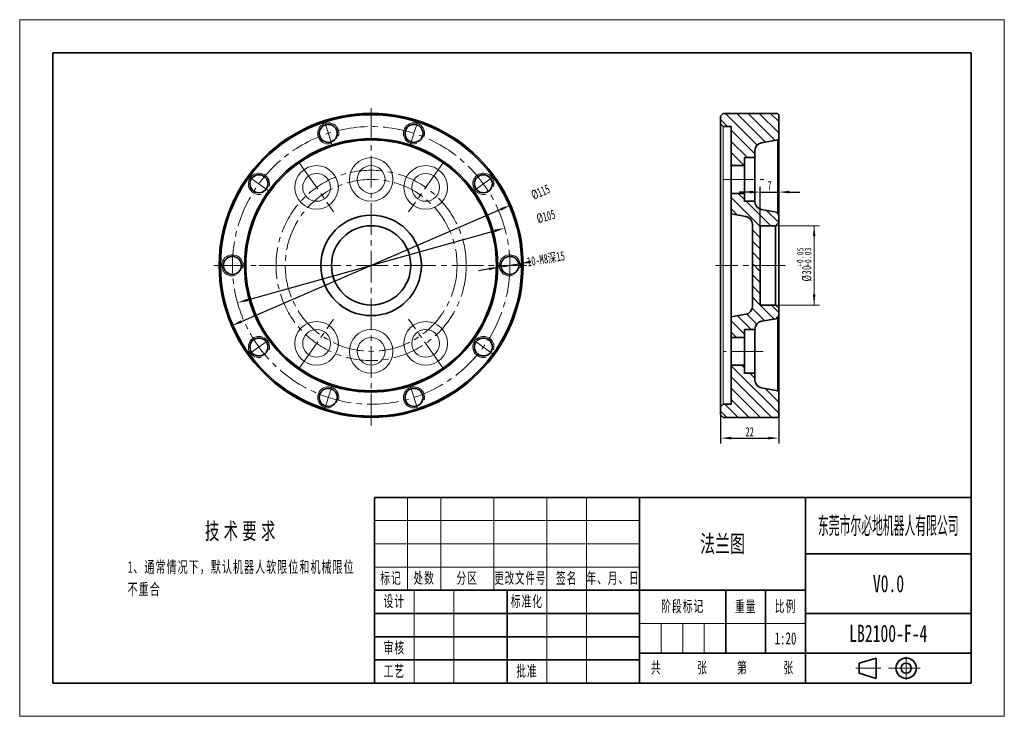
# Model space of a CAD drawing. Header units: millimetres. Extents: x 2766 to 3139, y 554 to 817.
import ezdxf
from ezdxf.enums import TextEntityAlignment as Align

# ---------------------------------------------------------------- set-up
doc = ezdxf.new("R2010")
doc.units = ezdxf.units.MM
doc.header["$PDSIZE"] = -5
doc.linetypes.add('点画线', pattern=[18, 12, -2, 2, -2])
doc.layers.get('0').update_dxf_attribs({"lineweight": 35})
for name, color, linetype, lineweight in [('中心线层', 1, '点画线', 18), ('剖面线层', 4, 'Continuous', 18), ('尺寸线层', 3, 'Continuous', 18), ('粗实线层', 7, 'Continuous', 35), ('细实线层', 7, 'Continuous', 18)]:
    doc.layers.add(name, color=color, linetype=linetype, lineweight=lineweight)
doc.styles.add('TitleStyle', font='txt', dxfattribs={"width": 0.667})
doc.styles.add('标准', font='txt', dxfattribs={"width": 0.667})
doc.dimstyles.new('标准', dxfattribs={"dimtxt": 3.5, "dimasz": 4, "dimexe": 2, "dimexo": 0, "dimtad": 1, "dimdsep": 46, "dimtxsty": '标准', "dimblk": '_CAXARROW', "dimcen": 0, "dimdle": 6, "dimazin": 2, "dimtfac": 0.707107, "dimtdec": 3, "dimtmove": 2, "dimatfit": 3, "dimfxl": 1, "dimfrac": 2, "dimtolj": 1, "dimarcsym": 1})

# ---------------------------------------------------------------- blocks, each defined once
blk = doc.blocks.new('_CAXARROW')
blk.add_hatch(color=0).paths.add_polyline_path([(0, 0), (-1, 0.125), (-1, -0.125)], flags=0)
blk = doc.blocks.new('*X1')
at = {"layer": 'Defpoints', "color": 0, "transparency": 16777216}
for p in [(2951.74, 747.1), (2846.18, 701.48)]:
    blk.add_point(p, dxfattribs=at)
at = {"layer": '尺寸线层', "color": 0, "linetype": 'Continuous', "lineweight": -2, "transparency": 16777216}
blk.add_line((2849.85, 703.07), (2948.07, 745.52), dxfattribs=at)
at = {"layer": '尺寸线层', "color": 0, "lineweight": -2, "transparency": 16777216, "xscale": 4, "yscale": 4, "zscale": 4}
for p, rotation in [((2951.74, 747.1), 23.37445966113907), ((2846.18, 701.48), 203.3744596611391)]:
    blk.add_blockref('_CAXARROW', p, dxfattribs=dict(at, rotation=rotation))
at = {"layer": '尺寸线层', "color": 0, "transparency": 16777216, "insert": (2963.1, 752.02), "char_height": 3.5, "attachment_point": 5, "rotation": 23.3745, "style": '标准', "bg_fill": 3, "box_fill_scale": 1.1, "bg_fill_color": 256, "bg_fill_true_color": 13158600, "bg_fill_transparency": 0}
blk.add_mtext('\\A1;%%C115', dxfattribs=at)
blk = doc.blocks.new('*X2')
at = {"layer": 'Defpoints', "color": 0, "transparency": 16777216}
for p in [(2949.52, 738.41), (2848.39, 710.17)]:
    blk.add_point(p, dxfattribs=at)
at = {"layer": '尺寸线层', "color": 0, "linetype": 'Continuous', "lineweight": -2, "transparency": 16777216}
blk.add_line((2852.24, 711.25), (2945.67, 737.34), dxfattribs=at)
at = {"layer": '尺寸线层', "color": 0, "lineweight": -2, "transparency": 16777216, "xscale": 4, "yscale": 4, "zscale": 4}
for p, rotation in [((2949.52, 738.41), 15.6016522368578), ((2848.39, 710.17), 195.6016522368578)]:
    blk.add_blockref('_CAXARROW', p, dxfattribs=dict(at, rotation=rotation))
at = {"layer": '尺寸线层', "color": 0, "transparency": 16777216, "insert": (2965.12, 742.77), "char_height": 3.5, "attachment_point": 5, "rotation": 15.6017, "style": '标准', "bg_fill": 3, "box_fill_scale": 1.1, "bg_fill_color": 256, "bg_fill_true_color": 13158600, "bg_fill_transparency": 0}
blk.add_mtext('\\A1;%%C105', dxfattribs=at)
blk = doc.blocks.new('*X3')
at = {"layer": 'Defpoints', "color": 0, "transparency": 16777216}
blk.add_point((2947.51, 723.62), dxfattribs=at)
at = {"layer": '尺寸线层', "color": 0, "linetype": 'Continuous', "lineweight": -2, "transparency": 16777216}
for p, q in [((2943.57, 722.94), (2939.63, 722.27)), ((2959.34, 725.64), (2963.29, 726.31))]:
    blk.add_line(p, q, dxfattribs=at)
at = {"layer": '尺寸线层', "color": 0, "lineweight": -2, "transparency": 16777216, "xscale": 4, "yscale": 4, "zscale": 4, "rotation": 9.704437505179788}
blk.add_blockref('_CAXARROW', (2947.51, 723.62), dxfattribs=at)
at = {"layer": '尺寸线层', "color": 0, "transparency": 16777216, "insert": (2965.12, 726.63), "char_height": 3.5, "attachment_point": 5, "rotation": 9.7044, "style": '标准', "bg_fill": 3, "box_fill_scale": 1.1, "bg_fill_color": 256, "bg_fill_true_color": 13158600, "bg_fill_transparency": 0}
blk.add_mtext('\\A1;10-M8深15', dxfattribs=at)
at = {"layer": 'Defpoints', "color": 0, "transparency": 16777216}
blk.add_point((2955.4, 724.97), dxfattribs=at)
at = {"layer": '尺寸线层', "color": 0, "linetype": 'Continuous', "lineweight": -2, "transparency": 16777216}
blk.add_line((2947.51, 723.62), (2955.4, 724.97), dxfattribs=at)
at = {"layer": '尺寸线层', "color": 0, "lineweight": -2, "transparency": 16777216, "xscale": 4, "yscale": 4, "zscale": 4, "rotation": 189.7044375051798}
blk.add_blockref('_CAXARROW', (2955.4, 724.97), dxfattribs=at)
blk = doc.blocks.new('*X4')
at = {"layer": 'Defpoints', "color": 0, "transparency": 16777216}
for p in [(3053.21, 752.02), (3046.21, 739.29), (3053.21, 739.29)]:
    blk.add_point(p, dxfattribs=at)
at = {"layer": '尺寸线层', "color": 0, "linetype": 'Continuous', "lineweight": -2, "transparency": 16777216}
for p, q in [((3046.21, 739.29), (3046.21, 754.02)), ((3053.21, 739.29), (3053.21, 754.02)), ((3042.21, 752.02), (3038.21, 752.02)), ((3046.21, 752.02), (3053.21, 752.02)), ((3057.21, 752.02), (3061.21, 752.02))]:
    blk.add_line(p, q, dxfattribs=at)
at = {"layer": '尺寸线层', "color": 0, "lineweight": -2, "transparency": 16777216, "xscale": 4, "yscale": 4, "zscale": 4}
blk.add_blockref('_CAXARROW', (3046.21, 752.02), dxfattribs=at)
at = {"layer": '尺寸线层', "color": 0, "lineweight": -2, "transparency": 16777216, "xscale": 4, "yscale": 4, "zscale": 4, "rotation": 180}
blk.add_blockref('_CAXARROW', (3053.21, 752.02), dxfattribs=at)
at = {"layer": '尺寸线层', "color": 0, "transparency": 16777216, "insert": (3049.71, 754.39), "char_height": 3.5, "attachment_point": 5, "style": '标准', "bg_fill": 3, "box_fill_scale": 1.1, "bg_fill_color": 256, "bg_fill_true_color": 13158600, "bg_fill_transparency": 0}
blk.add_mtext('\\A1;7', dxfattribs=at)
blk = doc.blocks.new('*X5')
at = {"layer": 'Defpoints', "color": 0, "transparency": 16777216}
for p in [(3031.21, 667.79), (3053.21, 667.29), (3053.21, 658.97)]:
    blk.add_point(p, dxfattribs=at)
at = {"layer": '尺寸线层', "color": 0, "linetype": 'Continuous', "lineweight": -2, "transparency": 16777216}
for p, q in [((3031.21, 667.79), (3031.21, 656.97)), ((3053.21, 667.29), (3053.21, 656.97)), ((3035.21, 658.97), (3049.21, 658.97))]:
    blk.add_line(p, q, dxfattribs=at)
at = {"layer": '尺寸线层', "color": 0, "lineweight": -2, "transparency": 16777216, "xscale": 4, "yscale": 4, "zscale": 4, "rotation": 180}
blk.add_blockref('_CAXARROW', (3031.21, 658.97), dxfattribs=at)
at = {"layer": '尺寸线层', "color": 0, "lineweight": -2, "transparency": 16777216, "xscale": 4, "yscale": 4, "zscale": 4}
blk.add_blockref('_CAXARROW', (3053.21, 658.97), dxfattribs=at)
at = {"layer": '尺寸线层', "color": 0, "transparency": 16777216, "insert": (3042.21, 661.35), "char_height": 3.5, "attachment_point": 5, "style": '标准', "bg_fill": 3, "box_fill_scale": 1.1, "bg_fill_color": 256, "bg_fill_true_color": 13158600, "bg_fill_transparency": 0}
blk.add_mtext('\\A1;22', dxfattribs=at)
blk = doc.blocks.new('*X38')
at = {"layer": '粗实线层'}
for p, q in [((-138.5, 95), (-138.5, -95)), ((138.5, 95), (-138.5, 95)), ((138.5, -95), (138.5, 95)), ((-138.5, -95), (138.5, -95))]:
    blk.add_line(p, q, dxfattribs=at)
at = {"layer": '细实线层'}
for p, q in [((148.5, 105), (-148.5, 105)), ((-148.5, 105), (-148.5, -105)), ((148.5, -105), (148.5, 105)), ((-148.5, -105), (148.5, -105))]:
    blk.add_line(p, q, dxfattribs=at)
blk = doc.blocks.new('*X39')
for p, q in [((-33.77, 6.04), (-28.68, 7.57)), ((-33.77, 2.96), (-33.77, 6.04)), ((-28.68, 1.43), (-28.68, 7.57)), ((-33.77, 2.96), (-28.68, 1.43))]:
    blk.add_line(p, q)
for radius in [3.07, 1.54]:
    blk.add_circle((-19.6, 4.5), radius)
at = {"layer": '中心线层'}
for p, q in [((-19.6, 1.04), (-19.6, 7.96)), ((-27.21, 4.5), (-34.79, 4.5)), ((-16.53, 4.5), (-24.97, 4.5)), ((-23.82, 4.5), (-15.37, 4.5))]:
    blk.add_line(p, q, dxfattribs=at)
at = {"layer": '粗实线层'}
for p, q in [((0, 56), (-180, 56)), ((-180, 56), (-180, 0)), ((-100, 56), (-100, 0)), ((-50, 56), (-50, 0)), ((0, 0), (0, 56)), ((0, 39), (-50, 39)), ((-50, 28), (-180, 28)), ((-140, 28), (-140, 0)), ((-74, 28), (-74, 9)), ((-62, 28), (-62, 9)), ((-100, 21), (-180, 21)), ((0, 21), (-50, 21)), ((-100, 14), (-180, 14)), ((0, 9), (-100, 9)), ((-100, 7), (-180, 7)), ((0, 0), (-180, 0))]:
    blk.add_line(p, q, dxfattribs=at)
at = {"layer": '细实线层'}
for p, q in [((-170, 56), (-170, 28)), ((-160, 56), (-160, 28)), ((-144, 56), (-144, 28)), ((-128, 56), (-128, 0)), ((-116, 56), (-116, 0)), ((-100, 49), (-180, 49)), ((-100, 42), (-180, 42)), ((-100, 35), (-180, 35)), ((-168, 28), (-168, 0)), ((-156, 28), (-156, 0)), ((-50, 18), (-100, 18)), ((-93.5, 18), (-93.5, 9)), ((-87, 18), (-87, 9)), ((-80.5, 18), (-80.5, 9))]:
    blk.add_line(p, q, dxfattribs=at)
at = {"layer": '尺寸线层', "attachment_point": 5, "line_spacing_factor": 0.99982, "style": '标准'}
for s, insert, char_height, width in [('\\T1.1;标记', (-175, 31.5), 3.403, 18), ('\\T1.1;处数', (-165, 31.5), 3.403, 18), ('\\T1.1;分区', (-152, 31.5), 3.403, 30), ('\\T1.1;{\\W0.597914;更改文件号}', (-136, 31.5), 3.4028, 30), ('\\T1.1;签名', (-122, 31.5), 3.403, 22), ('\\T1.1;{\\W0.612634;年、月、日}', (-108, 31.5), 3.4028, 30), ('\\T1.1;设计', (-174, 24.5), 3.403, 22), ('\\T1.1;标准化', (-134, 24.5), 3.403, 22), ('\\T1.1;阶段标记', (-87, 23), 3.403, 50), ('\\T1.1;重量', (-68, 23), 3.403, 22), ('\\T1.1;比例', (-56, 23), 3.403, 22), ('\\T1.1;审核', (-174, 10.5), 3.403, 22), ('\\T1.1;共', (-95, 4.5), 3.403, 8), ('\\T1.1;张', (-81, 4.5), 3.403, 8), ('\\T1.1;第', (-69, 4.5), 3.403, 8), ('\\T1.1;张', (-55, 4.5), 3.403, 8), ('\\T1.1;工艺', (-174, 3.5), 3.403, 22), ('\\T1.1;批准', (-134, 3.5), 3.403, 22)]:
    blk.add_mtext(s, dxfattribs=dict(at, insert=insert, char_height=char_height, width=width))
at = {"layer": '尺寸线层', "style": '标准'}
for tag, height, width, p in [('标记C', 3.63, 0.664996, (-175, 52.5)), ('处数C', 3.63, 0.664996, (-165, 52.5)), ('分区C', 3.63, 0.667, (-152, 52.5)), ('更改文件号C', 3.63, 0.498314, (-136, 52.5)), ('更改签名C', 3.63, 0.447537, (-122, 52.5)), ('更改日期C', 3.63, 0.610278, (-108, 52.5)), ('单位名称', 5.19, 0.667, (-25, 47.5)), ('标记B', 3.63, 0.664996, (-175, 45.5)), ('处数B', 3.63, 0.664996, (-165, 45.5)), ('分区B', 3.63, 0.667, (-152, 45.5)), ('更改文件号B', 3.63, 0.498314, (-136, 45.5)), ('更改签名B', 3.63, 0.447537, (-122, 45.5)), ('更改日期B', 3.63, 0.610278, (-108, 45.5)), ('图纸名称', 5.19, 0.667, (-75, 42)), ('标记A', 3.63, 0.664996, (-175, 38.5)), ('处数A', 3.63, 0.664996, (-165, 38.5)), ('分区A', 3.63, 0.667, (-152, 38.5)), ('更改文件号A', 3.63, 0.498314, (-136, 38.5)), ('更改签名A', 3.63, 0.447537, (-122, 38.5)), ('更改日期A', 3.63, 0.610278, (-108, 38.5)), ('材料名称', 5.19, 0.667, (-24.93, 30)), ('设计', 3.63, 0.667, (-162, 24.5)), ('设计日期', 3.63, 0.667, (-148, 24.5)), ('标准化', 3.63, 0.667, (-122, 24.5)), ('标准化日期', 3.63, 0.554163, (-108, 24.5)), ('图纸编号', 5.19, 0.667, (-25, 15)), ('阶段标记S', 3.63, 0.223769, (-96.75, 13.5)), ('阶段标记A', 3.63, 0.223769, (-90.25, 13.5)), ('阶段标记B', 3.63, 0.223769, (-83.75, 13.5)), ('阶段标记C', 3.63, 0.223769, (-77.25, 13.5)), ('重量', 3.63, 0.667, (-68, 13.5)), ('图纸比例', 3.63, 0.510551, (-56, 13.5)), ('审核', 3.63, 0.667, (-162, 10.5)), ('审核日期', 3.63, 0.667, (-148, 10.5)), ('页数', 3.63, 0.667, (-88, 4.5)), ('页码', 3.63, 0.667, (-62, 4.5)), ('工艺', 3.63, 0.667, (-162, 3.5)), ('工艺日期', 3.63, 0.667, (-148, 3.5)), ('批准', 3.63, 0.667, (-122, 3.5)), ('批准日期', 3.63, 0.667, (-108, 3.5))]:
    blk.add_attdef(tag, text='', height=height, dxfattribs=dict(at, width=width)).set_placement(p, align=Align.MIDDLE_CENTER)
blk = doc.blocks.new('*X40')
at = {"layer": '尺寸线层', "color": 0, "linetype": 'Continuous', "lineweight": -2, "line_spacing_factor": 1.15057}
for s, insert, char_height, width, attachment_point, style in [('\\T1.3;技术要求', (692.23928, 0), 100, 2797.912614, 2, 'TitleStyle'), ('\\T1.1;1、通常情况下，默认机器人软限位和机械限位不重合', (0, -231.9), 70, 1398.956307, 1, '标准')]:
    blk.add_mtext(s, dxfattribs=dict(at, insert=insert, char_height=char_height, width=width, attachment_point=attachment_point, style=style))

msp = doc.modelspace()

# ---------------------------------------------------------------- hatches: boundary and pattern name
at = {"layer": '剖面线层'}
h = msp.add_hatch(dxfattribs=at)
h.set_pattern_fill('无图案', color=256, scale=3, angle=135, style=0, pattern_type=0)
h.set_pattern_definition([(135, (2979.4396, 678.476), (-2.12132, -2.12132), [])])
edge = h.paths.add_edge_path(flags=0)
edge.add_line((3053.209, 667.291), (3053.209, 676.372))
edge.add_line((3052.709, 666.791), (3053.209, 667.291))
edge.add_line((3052.709, 666.791), (3036.209, 666.791))
edge.add_line((3036.209, 666.791), (3032.209, 666.791))
edge.add_line((3032.209, 666.791), (3031.209, 667.791))
edge.add_line((3031.209, 670.791), (3031.209, 667.791))
edge.add_line((3031.209, 670.791), (3032.209, 671.791))
edge.add_line((3035.209, 671.791), (3032.209, 671.791))
edge.add_line((3035.209, 671.791), (3035.209, 686.541))
edge.add_line((3040.209, 686.541), (3035.209, 686.541))
edge.add_line((3040.209, 683.541), (3040.209, 686.541))
edge.add_line((3044.209, 683.541), (3040.209, 683.541))
edge.add_line((3044.209, 683.541), (3044.209, 680.895))
edge.add_arc((3047.209, 680.895), 3, 180, 260)
edge.add_line((3052.795, 676.864), (3046.688, 677.941))
edge.add_line((3053.209, 676.372), (3052.795, 676.864))
edge = h.paths.add_edge_path(flags=0)
edge.add_line((3053.209, 705.291), (3053.209, 708.099))
edge.add_line((3052.224, 704.117), (3053.209, 705.291))
edge.add_line((3052.224, 704.117), (3046.688, 703.141))
edge.add_arc((3047.209, 700.187), 3, 100, 180)
edge.add_line((3044.209, 700.187), (3044.209, 700.041))
edge.add_line((3044.209, 700.041), (3040.209, 700.041))
edge.add_line((3040.209, 697.041), (3040.209, 700.041))
edge.add_line((3040.209, 697.041), (3035.209, 697.041))
edge.add_line((3035.209, 697.041), (3035.209, 704.82))
edge.add_line((3035.209, 704.82), (3040.73, 705.794))
edge.add_arc((3040.209, 708.748), 3, 280, 360)
edge.add_line((3043.209, 708.748), (3043.209, 739.834))
edge.add_arc((3040.209, 739.834), 3, 360, 440)
edge.add_line((3035.209, 743.762), (3040.73, 742.789))
edge.add_line((3035.209, 743.762), (3035.209, 751.541))
edge.add_line((3035.209, 751.541), (3040.209, 751.541))
edge.add_line((3040.209, 748.541), (3040.209, 751.541))
edge.add_line((3044.209, 748.541), (3040.209, 748.541))
edge.add_line((3044.209, 748.541), (3044.209, 748.395))
edge.add_arc((3047.209, 748.395), 3, 180, 260)
edge.add_line((3052.224, 744.465), (3046.688, 745.441))
edge.add_line((3052.224, 744.465), (3053.209, 743.291))
edge.add_line((3053.209, 740.483), (3053.209, 743.291))
edge.add_line((3053.209, 740.483), (3052.017, 739.291))
edge.add_line((3052.017, 739.291), (3046.209, 739.291))
edge.add_line((3046.209, 739.291), (3046.209, 709.291))
edge.add_line((3052.017, 709.291), (3046.209, 709.291))
edge.add_line((3053.209, 708.099), (3052.017, 709.291))
edge = h.paths.add_edge_path(flags=0)
edge.add_line((3053.209, 772.211), (3053.209, 781.291))
edge.add_line((3053.209, 772.211), (3052.795, 771.718))
edge.add_line((3052.795, 771.718), (3046.688, 770.641))
edge.add_arc((3047.209, 767.687), 3, 100, 180)
edge.add_line((3044.209, 767.687), (3044.209, 765.041))
edge.add_line((3044.209, 765.041), (3040.209, 765.041))
edge.add_line((3040.209, 762.041), (3040.209, 765.041))
edge.add_line((3035.209, 762.041), (3040.209, 762.041))
edge.add_line((3035.209, 762.041), (3035.209, 776.791))
edge.add_line((3035.209, 776.791), (3032.209, 776.791))
edge.add_line((3031.209, 777.791), (3032.209, 776.791))
edge.add_line((3031.209, 780.791), (3031.209, 777.791))
edge.add_line((3032.209, 781.791), (3031.209, 780.791))
edge.add_line((3032.209, 781.791), (3052.709, 781.791))
edge.add_line((3052.709, 781.791), (3053.209, 781.291))
at = {"layer": '尺寸线层', "linetype": 'Continuous'}
for points in [[(3066.606, 739.291), (3066.106, 735.291), (3067.106, 735.291)], [(3066.606, 709.291), (3066.106, 713.291), (3067.106, 713.291)]]:
    msp.add_hatch(color=256, dxfattribs=at).paths.add_polyline_path(points, flags=0)

# ---------------------------------------------------------------- linework, layer by layer
at = {"color": 7, "linetype": 'Continuous'}
for p, q in [((3032.209, 781.791), (3031.209, 780.791)), ((3031.209, 780.791), (3031.209, 667.791)), ((3032.209, 781.791), (3052.709, 781.791)), ((3052.709, 781.791), (3053.209, 781.291)), ((3053.209, 667.291), (3053.209, 781.291)), ((3031.209, 777.791), (3032.209, 776.791)), ((3035.209, 776.791), (3032.209, 776.791)), ((3035.209, 671.791), (3035.209, 776.791)), ((3052.795, 771.718), (3046.688, 770.641)), ((3053.209, 772.211), (3052.795, 771.718)), ((3052.795, 743.784), (3052.795, 771.718)), ((3044.209, 767.687), (3044.209, 748.395)), ((3040.209, 748.541), (3040.209, 765.041)), ((3044.209, 765.041), (3040.209, 765.041)), ((3035.209, 762.041), (3040.209, 762.041)), ((3035.209, 751.541), (3040.209, 751.541)), ((3044.209, 748.541), (3040.209, 748.541)), ((3052.224, 744.465), (3046.688, 745.441)), ((3035.209, 743.762), (3040.73, 742.789)), ((3052.224, 744.465), (3053.209, 743.291)), ((3043.209, 708.748), (3043.209, 739.834)), ((3046.209, 739.291), (3046.209, 709.291)), ((3052.017, 739.291), (3046.209, 739.291)), ((3053.209, 740.483), (3052.017, 739.291)), ((3052.017, 709.291), (3052.017, 739.291)), ((3052.017, 709.291), (3046.209, 709.291)), ((3053.209, 708.099), (3052.017, 709.291)), ((3035.209, 704.82), (3040.73, 705.794)), ((3052.224, 704.117), (3053.209, 705.291)), ((3052.795, 676.864), (3052.795, 704.799)), ((3052.224, 704.117), (3046.688, 703.141)), ((3040.209, 697.041), (3035.209, 697.041)), ((3044.209, 700.041), (3040.209, 700.041)), ((3040.209, 683.541), (3040.209, 700.041)), ((3044.209, 700.187), (3044.209, 680.895)), ((3040.209, 686.541), (3035.209, 686.541)), ((3044.209, 683.541), (3040.209, 683.541)), ((3052.795, 676.864), (3046.688, 677.941)), ((3053.209, 676.372), (3052.795, 676.864)), ((3031.209, 670.791), (3032.209, 671.791)), ((3035.209, 671.791), (3032.209, 671.791)), ((3032.209, 666.791), (3031.209, 667.791)), ((3052.709, 666.791), (3053.209, 667.291)), ((3052.709, 666.791), (3032.209, 666.791))]:
    msp.add_line(p, q, dxfattribs=at)
for centre, radius in [((2898.957, 724.291), 57.5), ((2898.957, 724.291), 57), ((2882.734, 774.222), 3.4), ((2915.181, 774.222), 3.4), ((2898.957, 724.291), 47.92), ((2898.957, 724.291), 47.427), ((2856.484, 755.15), 3.4), ((2941.431, 755.15), 3.4), ((2898.957, 724.291), 19), ((2898.957, 724.291), 15), ((2846.457, 724.291), 3.4), ((2951.457, 724.291), 3.4), ((2856.484, 693.432), 3.4), ((2941.431, 693.432), 3.4), ((2882.734, 674.361), 3.4), ((2915.181, 674.361), 3.4)]:
    msp.add_circle(centre, radius, dxfattribs=at)
for centre, start, end in [((3047.209, 767.687), 100, 180), ((3047.209, 748.395), 180, 260), ((3040.209, 739.834), 0, 80), ((3040.209, 708.748), 280, 0), ((3047.209, 700.187), 100, 180), ((3047.209, 680.895), 180, 260)]:
    msp.add_arc(centre, 3, start, end, dxfattribs=at)
at = {"layer": '中心线层'}
for p, q in [((2881.248, 778.793), (2884.301, 769.397)), ((2916.666, 778.793), (2913.613, 769.397)), ((3032.209, 756.791), (3047.531, 756.791)), ((3055.709, 724.291), (3029.209, 724.291)), ((2852.595, 690.607), (2860.588, 696.414)), ((2945.319, 690.607), (2937.327, 696.414)), ((3047.325, 691.791), (3032.209, 691.791)), ((2881.248, 669.789), (2884.301, 679.185)), ((2916.666, 669.789), (2913.613, 679.185))]:
    msp.add_line(p, q, dxfattribs=at)
at = {"layer": '尺寸线层', "linetype": 'Continuous'}
for p, q in [((3066.606, 709.291), (3066.606, 739.291)), ((3052.017, 709.291), (3068.606, 709.291))]:
    msp.add_line(p, q, dxfattribs=at)
at = {"layer": '细实线层', "color": 7, "linetype": 'Continuous'}
msp.add_line((3032.209, 776.791), (3032.209, 671.791), dxfattribs=at)
for centre, radius in [((2898.957, 756.791), 8.25), ((2878.308, 753.781), 8.25), ((2898.957, 756.791), 5.25), ((2919.606, 753.781), 8.25), ((2878.308, 753.781), 5.25), ((2919.606, 753.781), 5.25), ((2878.308, 694.802), 8.25), ((2919.606, 694.802), 8.25), ((2878.308, 694.802), 5.25), ((2898.957, 691.791), 8.25), ((2898.957, 691.791), 5.25), ((2919.606, 694.802), 5.25)]:
    msp.add_circle(centre, radius, dxfattribs=at)
at = {"layer": '细实线层'}
for centre in [(2882.734, 774.222), (2915.181, 774.222), (2856.484, 755.15), (2941.431, 755.15), (2846.457, 724.291), (2951.457, 724.291), (2856.484, 693.432), (2941.431, 693.432), (2882.734, 674.361), (2915.181, 674.361)]:
    msp.add_arc(centre, 4, 345, 285, dxfattribs=at)

# ---------------------------------------------------------------- block references
at = {"layer": '尺寸线层', "xscale": 0.0627264, "yscale": 0.0627264, "zscale": 0.0627264}
msp.add_blockref('*X40', (2806.777, 626.987), dxfattribs=at)
at = {"layer": '粗实线层'}
ref = msp.add_blockref('*X39', (3126.011, 566.308), dxfattribs=dict(at, xscale=1.254528, yscale=1.254528, zscale=1.254528))
ref.add_attrib('单位名称', '东莞市尔必地机器人有限公司', dxfattribs={"layer": '尺寸线层', "height": 6.51174, "style": '标准', "width": 0.483671}).set_placement((3094.648, 625.898), align=Align.MIDDLE_CENTER)
ref.add_attrib('图纸名称', '法兰图', dxfattribs={"layer": '尺寸线层', "height": 6.5117, "style": '标准', "width": 0.667}).set_placement((3031.922, 618.998), align=Align.MIDDLE_CENTER)
ref.add_attrib('图纸编号', 'LB2100-F-4', dxfattribs={"layer": '尺寸线层', "height": 6.5117, "style": '标准', "width": 0.667}).set_placement((3094.648, 585.126), align=Align.MIDDLE_CENTER)
ref.add_attrib('材料名称', 'V0.0', dxfattribs={"layer": '尺寸线层', "height": 6.5117, "style": '标准', "width": 0.667}).set_placement((3094.73, 603.944), align=Align.MIDDLE_CENTER)
ref.add_attrib('图纸比例', '1:20', dxfattribs={"layer": '尺寸线层', "height": 4.5582, "style": '标准', "width": 0.667}).set_placement((3055.758, 583.244), align=Align.MIDDLE_CENTER)

# ---------------------------------------------------------------- texts
at = {"layer": '尺寸线层', "linetype": 'Continuous', "char_height": 3.5, "attachment_point": 1, "rotation": 90, "line_spacing_factor": 1.15057, "style": '标准'}
for s, insert, width in [('\\T1.1;{\\H0.707107x;+0.05}', (3060.075, 723.733), 25.49704), ('\\T1.1;{\\H0.707107x;+0.03}', (3063.03, 723.733), 25.49704), ('\\T1.1;%%C30', (3061.985, 718.227), 48.51529)]:
    msp.add_mtext(s, dxfattribs=dict(at, insert=insert, width=width))

# ---------------------------------------------------------------- next in the draw order: dimensions: what is measured, and where the dimension line sits
at = {"layer": '尺寸线层'}
dim = msp.add_diameter_dim_2p(p1=(2846.176, 701.479), p2=(2951.738, 747.104), dimstyle='标准', override={"dimpost": '%%C<>', "dimsah": 1, "dimtfill": 1, "dimtzin": 8}, dxfattribs=at)
dim.commit()
dim.dimension.update_dxf_attribs({"geometry": '*X1', "text_midpoint": (2963.102, 752.015), "dimtype": 163})
for base, p1, p2, picture, middle in [((3053.209, 752.015), (3046.209, 739.291), (3053.209, 739.291), '*X4', (3049.709, 754.39)), ((3053.209, 658.97), (3031.209, 667.791), (3053.209, 667.291), '*X5', (3042.209, 661.345))]:
    dim = msp.add_linear_dim(base=base, p1=p1, p2=p2, dimstyle='标准', override={"dimsah": 1, "dimtfill": 1, "dimtzin": 8}, dxfattribs=at)
    dim.commit()
    dim.dimension.update_dxf_attribs({"geometry": picture, "text_midpoint": middle})

# ---------------------------------------------------------------- next in the draw order: linework, layer by layer
at = {"layer": '中心线层'}
for p, q in [((2898.957, 663.791), (2898.957, 784.791)), ((2852.595, 757.975), (2860.588, 752.168)), ((2945.319, 757.975), (2937.327, 752.168)), ((2959.457, 724.291), (2838.457, 724.291)), ((2871.856, 685.586), (2884.761, 704.017)), ((2926.059, 685.586), (2913.153, 704.017))]:
    msp.add_line(p, q, dxfattribs=at)
for radius in [52.5, 36, 32.5]:
    msp.add_circle((2898.957, 724.291), radius, dxfattribs=at)
at = {"layer": '尺寸线层', "linetype": 'Continuous'}
msp.add_line((3052.017, 739.291), (3068.606, 739.291), dxfattribs=at)

# ---------------------------------------------------------------- next in the draw order: dimensions: what is measured, and where the dimension line sits
at = {"layer": '尺寸线层'}
dim = msp.add_diameter_dim_2p(p1=(2848.392, 710.171), p2=(2949.523, 738.411), dimstyle='标准', override={"dimpost": '%%C<>', "dimsah": 1, "dimtfill": 1, "dimtzin": 8}, dxfattribs=at)
dim.commit()
dim.dimension.update_dxf_attribs({"geometry": '*X2', "text_midpoint": (2965.119, 742.766), "dimtype": 163})

# ---------------------------------------------------------------- next in the draw order: linework, layer by layer
at = {"layer": '中心线层'}
for p, q in [((2871.856, 762.996), (2884.761, 744.565)), ((2926.059, 762.996), (2913.153, 744.565)), ((2841.65, 724.291), (2851.53, 724.291)), ((2875.369, 724.291), (2856.545, 724.291))]:
    msp.add_line(p, q, dxfattribs=at)

# ---------------------------------------------------------------- next in the draw order: dimensions: what is measured, and where the dimension line sits
at = {"layer": '尺寸线层'}
dim = msp.add_diameter_dim_2p(p1=(2947.514, 723.617), p2=(2955.4, 724.965), dimstyle='标准', override={"dimpost": '10-M<>深15', "dimsah": 1, "dimtfac": 1, "dimtfill": 1, "dimtzin": 8}, dxfattribs=at)
dim.commit()
dim.dimension.update_dxf_attribs({"geometry": '*X3', "text_midpoint": (2965.119, 726.628), "dimtype": 163})

# ---------------------------------------------------------------- next in the draw order: linework, layer by layer
at = {"layer": '中心线层'}
msp.add_line((2956.264, 724.291), (2946.384, 724.291), dxfattribs=at)

# ---------------------------------------------------------------- next in the draw order: block references
at = {"layer": '粗实线层', "xscale": 1.254528, "yscale": 1.254528, "zscale": 1.254528}
msp.add_blockref('*X38', (2952.259, 685.488), dxfattribs=at)

doc.saveas('drawing.dxf')
